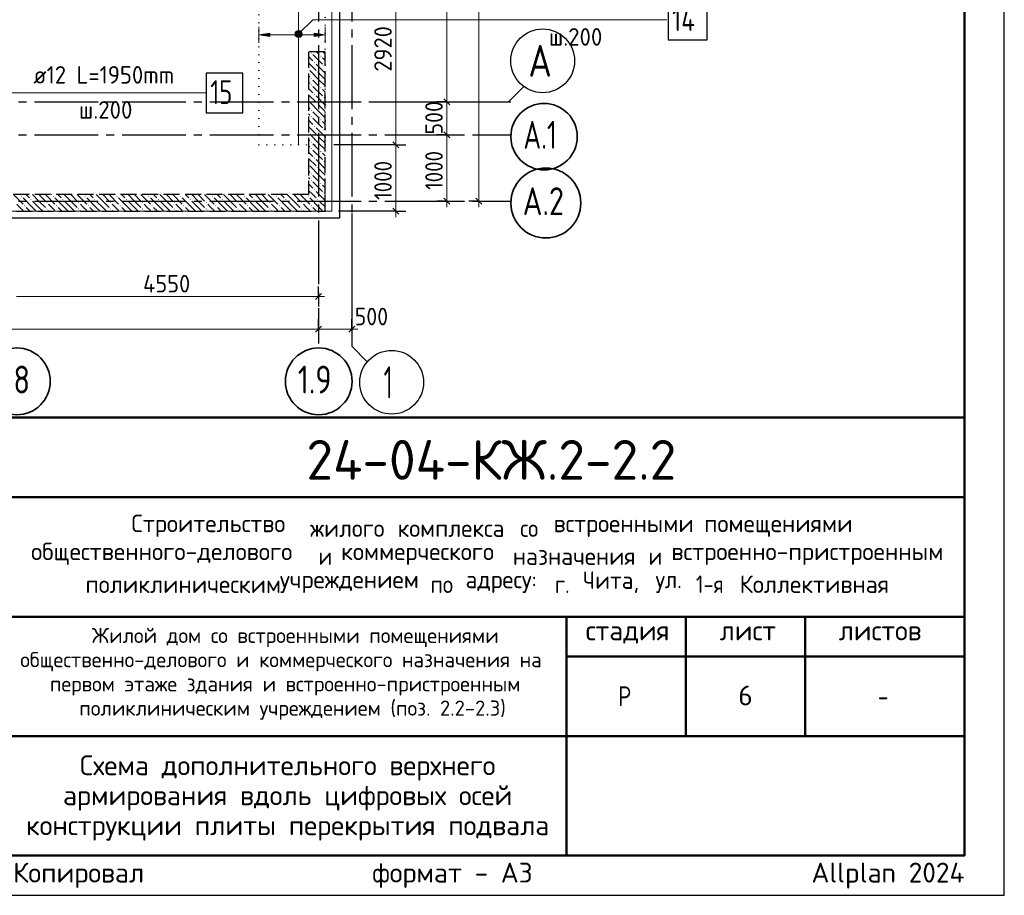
# Model space of a CAD drawing. Header units: millimetres. Extents: x 0 to 50400, y 0 to 35640.
# Tile 14 of 21: x 35561 to 50400, y 0 to 13198. Entities that reach past the tile are written whole.
import ezdxf

# ---------------------------------------------------------------- set-up
doc = ezdxf.new("R2010")
doc.units = ezdxf.units.MM
for name, pattern in [('______2', [324, 240, -84]), ('______5', [1320, 960, -120, 120, -120]), ('______9', [120, 0, -120])]:
    doc.linetypes.add(name, pattern=pattern)
for name, color, linetype, lineweight in [('Standard', 7, 'Continuous', 25), ('ДОП Верх по Х', 7, 'Continuous', 25), ('ЖБ Перекрытие верхний уровень', 7, 'Continuous', 35), ('ЖБ Стена верхний уровень', 7, 'Continuous', 35), ('Надписи', 7, 'Continuous', 25), ('Позиционная метка номер позиции', 7, 'Continuous', 13), ('Размерная линия_ общее', 7, 'Continuous', 13), ('Тени', 7, 'Continuous', 13)]:
    doc.layers.add(name, color=color, linetype=linetype, lineweight=lineweight)
doc.layers.add('Оси', color=7, linetype='______5', true_color=0x656565)
doc.styles.add('ISOCPEUR', font='txt')

msp = doc.modelspace()

# ---------------------------------------------------------------- hatches: boundary and pattern name
at = {"layer": 'ДОП Верх по Х', "linetype": 'Continuous', "lineweight": 13, "transparency": 33554687}
msp.add_hatch(color=7, dxfattribs=at).paths.add_polyline_path([(39333, 12946), (39165, 12970), (39333, 12994)], flags=16)
msp.add_hatch(color=7, dxfattribs=at).paths.add_polyline_path([(39997, 12946), (40165, 12970), (39997, 12994)])
at = {"layer": 'ЖБ Стена верхний уровень', "linetype": 'Continuous', "lineweight": 18, "transparency": 33554687}
for points in [[(39948, 12697), (39956, 12705), (39963, 12697), (39956, 12689)], [(40092, 12649), (40100, 12657), (40107, 12649), (40100, 12641)], [(39996, 12553), (40004, 12561), (40011, 12553), (40004, 12545)], [(40140, 12505), (40148, 12513), (40155, 12505), (40148, 12497)], [(39915, 12458), (39915, 12457), (39915, 12457)], [(39948, 12313), (39956, 12321), (39963, 12313), (39956, 12305)], [(40044, 12409), (40052, 12417), (40059, 12409), (40052, 12401)], [(39948, 12217), (39956, 12225), (39963, 12217), (39956, 12209)], [(40092, 12169), (40100, 12177), (40107, 12169), (40100, 12161)], [(39996, 12073), (40004, 12081), (40011, 12073), (40004, 12065)], [(40140, 12025), (40148, 12033), (40155, 12025), (40148, 12017)], [(39915, 11978), (39915, 11977), (39915, 11977)], [(40044, 11929), (40052, 11937), (40059, 11929), (40052, 11921)], [(39948, 11833), (39956, 11841), (39963, 11833), (39956, 11825)], [(39948, 11737), (39956, 11745), (39963, 11737), (39956, 11729)], [(39996, 11593), (40004, 11601), (40011, 11593), (40004, 11585)], [(40092, 11689), (40100, 11697), (40107, 11689), (40100, 11681)], [(39915, 11498), (39915, 11497), (39915, 11497)], [(40044, 11449), (40052, 11457), (40059, 11449), (40052, 11441)], [(40140, 11545), (40148, 11553), (40155, 11545), (40148, 11537)], [(39948, 11353), (39956, 11361), (39963, 11353), (39956, 11345)], [(39948, 11257), (39956, 11265), (39963, 11257), (39956, 11249)], [(40092, 11209), (40100, 11217), (40107, 11209), (40100, 11201)], [(39915, 11018), (39915, 11017), (39915, 11017)], [(39996, 11113), (40004, 11121), (40011, 11113), (40004, 11105)], [(40140, 11065), (40148, 11073), (40155, 11065), (40148, 11057)], [(39948, 10873), (39956, 10881), (39963, 10873), (39956, 10865)], [(40044, 10969), (40052, 10977), (40059, 10969), (40052, 10961)], [(39948, 10777), (39956, 10785), (39963, 10777), (39956, 10769)], [(40092, 10729), (40100, 10737), (40107, 10729), (40100, 10721)], [(35580, 10537), (35588, 10545), (35595, 10537), (35588, 10529)], [(36060, 10537), (36068, 10545), (36075, 10537), (36068, 10529)], [(36540, 10537), (36548, 10545), (36555, 10537), (36548, 10529)], [(37020, 10537), (37028, 10545), (37035, 10537), (37028, 10529)], [(37500, 10537), (37508, 10545), (37515, 10537), (37508, 10529)], [(37980, 10537), (37988, 10545), (37995, 10537), (37988, 10529)], [(38460, 10537), (38468, 10545), (38475, 10537), (38468, 10529)], [(38940, 10537), (38948, 10545), (38955, 10537), (38948, 10529)], [(39420, 10537), (39428, 10545), (39435, 10537), (39428, 10529)], [(39900, 10537), (39908, 10545), (39915, 10537), (39908, 10529)], [(39996, 10633), (40004, 10641), (40011, 10633), (40004, 10625)], [(40140, 10585), (40148, 10593), (40155, 10585), (40148, 10577)], [(35628, 10393), (35636, 10401), (35643, 10393), (35636, 10385)], [(35724, 10489), (35732, 10497), (35739, 10489), (35732, 10481)], [(35964, 10441), (35972, 10449), (35979, 10441), (35972, 10433)], [(36108, 10393), (36116, 10401), (36123, 10393), (36116, 10385)], [(36204, 10489), (36212, 10497), (36219, 10489), (36212, 10481)], [(36444, 10441), (36452, 10449), (36459, 10441), (36452, 10433)], [(36588, 10393), (36596, 10401), (36603, 10393), (36596, 10385)], [(36684, 10489), (36692, 10497), (36699, 10489), (36692, 10481)], [(36924, 10441), (36932, 10449), (36939, 10441), (36932, 10433)], [(37068, 10393), (37076, 10401), (37083, 10393), (37076, 10385)], [(37164, 10489), (37172, 10497), (37179, 10489), (37172, 10481)], [(37404, 10441), (37412, 10449), (37419, 10441), (37412, 10433)], [(37548, 10393), (37556, 10401), (37563, 10393), (37556, 10385)], [(37644, 10489), (37652, 10497), (37659, 10489), (37652, 10481)], [(37884, 10441), (37892, 10449), (37899, 10441), (37892, 10433)], [(38028, 10393), (38036, 10401), (38043, 10393), (38036, 10385)], [(38124, 10489), (38132, 10497), (38139, 10489), (38132, 10481)], [(38364, 10441), (38372, 10449), (38379, 10441), (38372, 10433)], [(38508, 10393), (38516, 10401), (38523, 10393), (38516, 10385)], [(38604, 10489), (38612, 10497), (38619, 10489), (38612, 10481)], [(38844, 10441), (38852, 10449), (38859, 10441), (38852, 10433)], [(38988, 10393), (38996, 10401), (39003, 10393), (38996, 10385)], [(39084, 10489), (39092, 10497), (39099, 10489), (39092, 10481)], [(39324, 10441), (39332, 10449), (39339, 10441), (39332, 10433)], [(39468, 10393), (39476, 10401), (39483, 10393), (39476, 10385)], [(39564, 10489), (39572, 10497), (39579, 10489), (39572, 10481)], [(39804, 10441), (39812, 10449), (39819, 10441), (39812, 10433)], [(39948, 10393), (39956, 10401), (39963, 10393), (39956, 10385)], [(40044, 10489), (40052, 10497), (40059, 10489), (40052, 10481)], [(35964, 10345), (35972, 10353), (35979, 10345), (35972, 10337)], [(36444, 10345), (36452, 10353), (36459, 10345), (36452, 10337)], [(36924, 10345), (36932, 10353), (36939, 10345), (36932, 10337)], [(37404, 10345), (37412, 10353), (37419, 10345), (37412, 10337)], [(37884, 10345), (37892, 10353), (37899, 10345), (37892, 10337)], [(38364, 10345), (38372, 10353), (38379, 10345), (38372, 10337)], [(38844, 10345), (38852, 10353), (38859, 10345), (38852, 10337)], [(39324, 10345), (39332, 10353), (39339, 10345), (39332, 10337)], [(39804, 10345), (39812, 10353), (39819, 10345), (39812, 10337)]]:
    msp.add_hatch(color=7, dxfattribs=at).paths.add_polyline_path(points, flags=16)
at = {"layer": 'Позиционная метка номер позиции', "linetype": 'Continuous', "lineweight": 13, "transparency": 33554687}
for points in [[(39713, 12996), (39803, 12944), (39727, 13021)], [(39713, 12969), (39779, 12931), (39713, 12996)], [(39713, 12996), (39779, 12931), (39803, 12944)], [(39751, 12931), (39713, 12969), (39727, 12944)], [(39713, 12969), (39751, 12931), (39779, 12931)], [(39727, 13021), (39817, 12969), (39751, 13034)], [(39727, 13021), (39803, 12944), (39817, 12969)], [(39751, 13034), (39817, 12969), (39817, 12996)], [(39751, 13034), (39817, 12996), (39779, 13034)], [(39779, 13034), (39817, 12996), (39803, 13021)]]:
    msp.add_hatch(color=7, dxfattribs=at).paths.add_polyline_path(points)

# ---------------------------------------------------------------- linework, layer by layer
at = {"layer": 'Standard', "color": 7, "linetype": 'Continuous', "lineweight": 50, "transparency": 33554687}
for p, q in [((27600, 7200), (49800, 7200)), ((35400, 6000), (49800, 6000)), ((35400, 4200), (49800, 4200)), ((43800, 2400), (43800, 4200)), ((45600, 2400), (45600, 4200)), ((47400, 2400), (47400, 4200)), ((43800, 3600), (49800, 3600)), ((35400, 2400), (49800, 2400)), ((43800, 600), (43800, 2400)), ((43800, 600), (43800, 2400))]:
    msp.add_line(p, q, dxfattribs=at)
at = {"layer": 'Standard', "color": 7, "linetype": 'Continuous', "lineweight": 25, "transparency": 33554687}
for p, q in [((49800, 600), (49800, 7200)), ((27600, 600), (49800, 600)), ((27600, 600), (49800, 600)), ((27600, 600), (49800, 600))]:
    msp.add_line(p, q, dxfattribs=at)
msp.add_lwpolyline([(0, 0), (50400, 0), (50400, 35640), (0, 35640), (0, 0)], close=True, dxfattribs=at)
at = {"layer": 'Standard', "color": 7, "linetype": 'Continuous', "lineweight": 50, "transparency": 33554687}
msp.add_lwpolyline([(2400, 35040), (49800, 35040), (49800, 600), (2400, 600), (2400, 35040)], close=True, dxfattribs=at)
at = {"layer": 'Standard', "color": 254, "linetype": 'Continuous', "lineweight": -3, "true_color": 0xc4c4ff, "transparency": 33554687}
msp.add_lwpolyline([(7965, 10212), (40388, 10212), (40388, 32712), (7965, 32712), (7965, 10212)], dxfattribs=at)
at = {"layer": 'ДОП Верх по Х', "color": 7, "linetype": 'Continuous', "lineweight": 18, "transparency": 33554687}
msp.add_line((39765, 14225), (39765, 11319), dxfattribs=at)
at = {"layer": 'ДОП Верх по Х', "color": 251, "linetype": 'Continuous', "lineweight": 13, "true_color": 0x494949, "transparency": 33554687}
for p, q in [((39165, 12970), (39165, 13090)), ((40165, 12970), (40165, 13090)), ((39165, 12970), (39333, 12994)), ((39333, 12946), (39165, 12970)), ((39165, 12970), (39165, 12850)), ((39165, 12970), (39165, 12970)), ((39333, 12994), (39333, 12946)), ((39333, 12970), (39997, 12970)), ((40165, 12970), (39997, 12994)), ((39997, 12994), (39997, 12946)), ((39997, 12946), (40165, 12970)), ((40165, 12970), (40165, 12850)), ((40165, 12970), (40165, 12970))]:
    msp.add_line(p, q, dxfattribs=at)
at = {"layer": 'ДОП Верх по Х', "color": 7, "linetype": 'Continuous', "lineweight": 25, "transparency": 33554687}
for points in [[(45335, 12895), (45923, 12895), (45923, 13495), (45335, 13495), (45335, 12895)], [(38374, 11794), (38926, 11794), (38926, 12394), (38374, 12394), (38374, 11794)]]:
    msp.add_lwpolyline(points, dxfattribs=at)
at = {"layer": 'ЖБ Перекрытие верхний уровень', "color": 7, "linetype": 'Continuous', "lineweight": 18, "transparency": 33554687}
for p, q in [((40265, 10312), (40265, 32612)), ((15565, 10312), (40265, 10312))]:
    msp.add_line(p, q, dxfattribs=at)
at = {"layer": 'ЖБ Стена верхний уровень', "color": 251, "linetype": '______2', "lineweight": -3, "true_color": 0x656565, "transparency": 33554687}
for p, q in [((40165, 12712), (39915, 12712)), ((39915, 12712), (39915, 10562)), ((40165, 10562), (40165, 12712)), ((39915, 10562), (33665, 10562)), ((40165, 10312), (40165, 10562)), ((9265, 10312), (40165, 10312))]:
    msp.add_line(p, q, dxfattribs=at)
at = {"layer": 'ЖБ Стена верхний уровень', "color": 9, "linetype": 'Continuous', "lineweight": 18, "true_color": 0xc7c7c7, "transparency": 33554687}
for p, q in [((39915, 12642), (39980, 12577)), ((39980, 12673), (40124, 12529)), ((40036, 12712), (40076, 12673)), ((40165, 12584), (40124, 12625)), ((40132, 12712), (40165, 12680)), ((39915, 12546), (40028, 12433)), ((40165, 12392), (40028, 12529)), ((39915, 12354), (39932, 12337)), ((40076, 12289), (39932, 12433)), ((40076, 12385), (40165, 12296)), ((39932, 12241), (39915, 12258)), ((39980, 12289), (40076, 12193)), ((39980, 12193), (40124, 12049)), ((40076, 12289), (40165, 12200)), ((39915, 12162), (39980, 12097)), ((39915, 12066), (40028, 11953)), ((40165, 11912), (40028, 12049)), ((40165, 12104), (40124, 12145)), ((39915, 11874), (39932, 11857)), ((40076, 11809), (39932, 11953)), ((40076, 11905), (40165, 11816)), ((39932, 11761), (39915, 11778)), ((39980, 11809), (40076, 11713)), ((40076, 11809), (40165, 11720)), ((39915, 11682), (39980, 11617)), ((39915, 11586), (40028, 11473)), ((39980, 11713), (40124, 11569)), ((40165, 11624), (40124, 11665)), ((40076, 11329), (39932, 11473)), ((40165, 11432), (40028, 11569)), ((39915, 11394), (39932, 11377)), ((39932, 11281), (39915, 11298)), ((39980, 11329), (40076, 11233)), ((40076, 11425), (40165, 11336)), ((40076, 11329), (40165, 11240)), ((39915, 11202), (39980, 11137)), ((39980, 11233), (40124, 11089)), ((40165, 11144), (40124, 11185)), ((39915, 11106), (40028, 10993)), ((40076, 10849), (39932, 10993)), ((40165, 10952), (40028, 11089)), ((39915, 10914), (39932, 10897)), ((39980, 10849), (40076, 10753)), ((40076, 10945), (40165, 10856)), ((40076, 10849), (40165, 10760)), ((39932, 10801), (39915, 10818)), ((39915, 10722), (39980, 10657)), ((39980, 10753), (40124, 10609)), ((40165, 10664), (40124, 10705)), ((35468, 10561), (35612, 10417)), ((35562, 10562), (35564, 10561)), ((35658, 10562), (35708, 10513)), ((35852, 10465), (35754, 10562)), ((35852, 10561), (35948, 10465)), ((35948, 10561), (36092, 10417)), ((36042, 10562), (36044, 10561)), ((36138, 10562), (36188, 10513)), ((36332, 10465), (36234, 10562)), ((36332, 10561), (36428, 10465)), ((36428, 10561), (36572, 10417)), ((36522, 10562), (36524, 10561)), ((36618, 10562), (36668, 10513)), ((36812, 10465), (36714, 10562)), ((36812, 10561), (36908, 10465)), ((36908, 10561), (37052, 10417)), ((37002, 10562), (37004, 10561)), ((37098, 10562), (37148, 10513)), ((37292, 10465), (37194, 10562)), ((37292, 10561), (37388, 10465)), ((37388, 10561), (37532, 10417)), ((37482, 10562), (37484, 10561)), ((37578, 10562), (37628, 10513)), ((37772, 10465), (37674, 10562)), ((37772, 10561), (37868, 10465)), ((37868, 10561), (38012, 10417)), ((37962, 10562), (37964, 10561)), ((38058, 10562), (38108, 10513)), ((38252, 10465), (38154, 10562)), ((38252, 10561), (38348, 10465)), ((38348, 10561), (38492, 10417)), ((38442, 10562), (38444, 10561)), ((38538, 10562), (38588, 10513)), ((38732, 10465), (38634, 10562)), ((38732, 10561), (38828, 10465)), ((38828, 10561), (38972, 10417)), ((38922, 10562), (38924, 10561)), ((39018, 10562), (39068, 10513)), ((39212, 10465), (39114, 10562)), ((39212, 10561), (39308, 10465)), ((39308, 10561), (39452, 10417)), ((39402, 10562), (39404, 10561)), ((39498, 10562), (39548, 10513)), ((39692, 10465), (39594, 10562)), ((39692, 10561), (39788, 10465)), ((39788, 10561), (39932, 10417)), ((39882, 10562), (39884, 10561)), ((39915, 10626), (39978, 10562)), ((39978, 10562), (40028, 10513)), ((40074, 10562), (40028, 10609)), ((40165, 10472), (40074, 10562)), ((35564, 10369), (35516, 10417)), ((35756, 10369), (35612, 10513)), ((35756, 10465), (35852, 10369)), ((35852, 10465), (35948, 10369)), ((36044, 10369), (35996, 10417)), ((36236, 10369), (36092, 10513)), ((36236, 10465), (36332, 10369)), ((36332, 10465), (36428, 10369)), ((36524, 10369), (36476, 10417)), ((36716, 10369), (36572, 10513)), ((36716, 10465), (36812, 10369)), ((36812, 10465), (36908, 10369)), ((37004, 10369), (36956, 10417)), ((37196, 10369), (37052, 10513)), ((37196, 10465), (37292, 10369)), ((37292, 10465), (37388, 10369)), ((37484, 10369), (37436, 10417)), ((37676, 10369), (37532, 10513)), ((37676, 10465), (37772, 10369)), ((37772, 10465), (37868, 10369)), ((37964, 10369), (37916, 10417)), ((38156, 10369), (38012, 10513)), ((38156, 10465), (38252, 10369)), ((38252, 10465), (38348, 10369)), ((38444, 10369), (38396, 10417)), ((38636, 10369), (38492, 10513)), ((38636, 10465), (38732, 10369)), ((38732, 10465), (38828, 10369)), ((38924, 10369), (38876, 10417)), ((39116, 10369), (38972, 10513)), ((39116, 10465), (39212, 10369)), ((39212, 10465), (39308, 10369)), ((39404, 10369), (39356, 10417)), ((39596, 10369), (39452, 10513)), ((39596, 10465), (39692, 10369)), ((39692, 10465), (39788, 10369)), ((39884, 10369), (39836, 10417)), ((40076, 10369), (39932, 10513)), ((40076, 10465), (40165, 10376)), ((35612, 10321), (35564, 10369)), ((35660, 10369), (35716, 10312)), ((35756, 10369), (35812, 10312)), ((35852, 10369), (35908, 10312)), ((35996, 10321), (36004, 10312)), ((36092, 10321), (36044, 10369)), ((36140, 10369), (36196, 10312)), ((36236, 10369), (36292, 10312)), ((36332, 10369), (36388, 10312)), ((36476, 10321), (36484, 10312)), ((36572, 10321), (36524, 10369)), ((36620, 10369), (36676, 10312)), ((36716, 10369), (36772, 10312)), ((36812, 10369), (36868, 10312)), ((36956, 10321), (36964, 10312)), ((37052, 10321), (37004, 10369)), ((37100, 10369), (37156, 10312)), ((37196, 10369), (37252, 10312)), ((37292, 10369), (37348, 10312)), ((37436, 10321), (37444, 10312)), ((37532, 10321), (37484, 10369)), ((37580, 10369), (37636, 10312)), ((37676, 10369), (37732, 10312)), ((37772, 10369), (37828, 10312)), ((37916, 10321), (37924, 10312)), ((38012, 10321), (37964, 10369)), ((38060, 10369), (38116, 10312)), ((38156, 10369), (38212, 10312)), ((38252, 10369), (38308, 10312)), ((38396, 10321), (38404, 10312)), ((38492, 10321), (38444, 10369)), ((38540, 10369), (38596, 10312)), ((38636, 10369), (38692, 10312)), ((38732, 10369), (38788, 10312)), ((38876, 10321), (38884, 10312)), ((38972, 10321), (38924, 10369)), ((39020, 10369), (39076, 10312)), ((39116, 10369), (39172, 10312)), ((39212, 10369), (39268, 10312)), ((39356, 10321), (39364, 10312)), ((39452, 10321), (39404, 10369)), ((39500, 10369), (39556, 10312)), ((39596, 10369), (39652, 10312)), ((39692, 10369), (39748, 10312)), ((39836, 10321), (39844, 10312)), ((39932, 10321), (39884, 10369)), ((39980, 10369), (40036, 10312)), ((40076, 10369), (40132, 10312))]:
    msp.add_line(p, q, dxfattribs=at)
at = {"layer": 'Оси', "color": 8, "linetype": '______5', "lineweight": -3, "transparency": 33554687}
for p, q in [((40065, 32612), (40065, 8317)), ((40565, 32612), (40565, 8317)), ((8065, 11962), (42963, 11962)), ((8065, 11462), (42963, 11462)), ((8065, 10462), (42963, 10462))]:
    msp.add_line(p, q, dxfattribs=at)
at = {"layer": 'Оси', "color": 7, "linetype": 'Continuous', "lineweight": 25, "transparency": 33554687}
for points in [[(40928, 11962), (42928, 11962), (43163, 12197)], [(40565, 10278), (40565, 8278), (40800, 8043)]]:
    msp.add_lwpolyline(points, dxfattribs=at)
for centre in [(43443, 12578), (41167, 7733)]:
    msp.add_circle(centre, 480, dxfattribs=at)
at = {"layer": 'Оси', "color": 7, "linetype": 'Continuous', "lineweight": 35, "transparency": 33554687}
for centre, radius in [((43464, 11435), 501), ((43490, 10435), 527), ((35518, 7747), 503), ((40068, 7747), 503)]:
    msp.add_circle(centre, radius, dxfattribs=at)
at = {"layer": 'Позиционная метка номер позиции', "color": 7, "linetype": 'Continuous', "lineweight": 13, "transparency": 33554687}
for p, q in [((39727, 13021), (39727, 13021)), ((39727, 12944), (39727, 12944)), ((39803, 13021), (39803, 13021)), ((39803, 12944), (39803, 12944))]:
    msp.add_line(p, q, dxfattribs=at)
for points in [[(39765, 12983), (39977, 13195), (45312, 13195)], [(33565, 12250), (33721, 12094), (38374, 12094)]]:
    msp.add_lwpolyline(points, dxfattribs=at)
msp.add_circle((39765, 12983), 54, dxfattribs=at)
at = {"layer": 'Размерная линия_ общее', "color": 7, "linetype": 'Continuous', "lineweight": 13, "transparency": 33554687}
for p, q in [((41997, 11962), (41997, 16862)), ((41997, 11462), (41997, 11962)), ((41997, 10462), (41997, 10372)), ((42480, 10462), (42480, 10372)), ((41229, 10312), (41229, 10222)), ((35515, 9027), (40065, 9027)), ((40065, 9027), (40155, 9027)), ((9265, 8532), (40065, 8532)), ((40065, 8532), (40565, 8532)), ((40565, 8532), (40655, 8532))]:
    msp.add_line(p, q, dxfattribs=at)
at = {"layer": 'Размерная линия_ общее', "color": 7, "linetype": 'Continuous', "lineweight": -3, "transparency": 33554687}
for p, q in [((41997, 11962), (41847, 11962)), ((41997, 11962), (42147, 11962)), ((41997, 11462), (41847, 11462)), ((41997, 11462), (42147, 11462)), ((41229, 11312), (41079, 11312)), ((41229, 11312), (41379, 11312)), ((41997, 10462), (41847, 10462)), ((41997, 10462), (42147, 10462)), ((42480, 10462), (42330, 10462)), ((42480, 10462), (42630, 10462)), ((42480, 10462), (42648, 10462)), ((41229, 10312), (40365, 10312)), ((41229, 10312), (41079, 10312)), ((41229, 10312), (41379, 10312)), ((40065, 9027), (40065, 9177)), ((40065, 9027), (40065, 8877)), ((40065, 8532), (40065, 8682)), ((40565, 8532), (40565, 8682)), ((40065, 8532), (40065, 8382)), ((40065, 8532), (40065, 8532)), ((40565, 8532), (40565, 8382)), ((40565, 8532), (40565, 8532))]:
    msp.add_line(p, q, dxfattribs=at)
at = {"layer": 'Размерная линия_ общее', "color": 7, "linetype": 'Continuous', "lineweight": 25, "transparency": 33554687}
for p, q in [((42042, 11917), (41952, 12007)), ((42042, 11417), (41952, 11507)), ((41274, 11267), (41184, 11357)), ((42042, 10417), (41952, 10507)), ((42525, 10417), (42435, 10507)), ((41274, 10267), (41184, 10357)), ((40020, 8982), (40110, 9072)), ((40020, 8487), (40110, 8577)), ((40520, 8487), (40610, 8577))]:
    msp.add_line(p, q, dxfattribs=at)
at = {"layer": 'Размерная линия_ общее', "color": 7, "linetype": 'Continuous', "lineweight": 13, "transparency": 33554687}
for points in [[(42480, 10462), (42480, 20945), (42480, 20945), (42480, 32362)], [(41229, 11312), (41229, 11869), (41229, 11869), (41229, 14232)], [(41997, 10462), (41997, 10640), (41997, 10640), (41997, 11462)], [(41229, 10312), (41229, 10479), (41229, 10479), (41229, 11312)]]:
    msp.add_lwpolyline(points, dxfattribs=at)
at = {"layer": 'Размерная линия_ общее', "color": 7, "linetype": 'Continuous', "lineweight": -3, "transparency": 33554687}
msp.add_lwpolyline([(41229, 11312), (41208, 11312), (41208, 11312), (41208, 11312), (41208, 11312), (41208, 11312), (41208, 11312), (41208, 11312), (41208, 11312), (41208, 11312), (41208, 11312), (41208, 11312), (41208, 11312), (41208, 11312), (41208, 11312), (41208, 11312), (41208, 11312), (41208, 11312), (41208, 11312), (41208, 11312), (41208, 11312), (41208, 11312), (41208, 11312), (40298, 11312)], dxfattribs=at)
at = {"layer": 'Тени', "color": 7, "linetype": '______9', "lineweight": 13, "transparency": 33554687}
for p, q in [((39165, 14232), (39165, 11312)), ((40165, 11312), (40165, 14232)), ((39165, 11312), (40165, 11312))]:
    msp.add_line(p, q, dxfattribs=at)

# ---------------------------------------------------------------- texts
at = {"layer": 'Standard', "color": 7, "linetype": 'Continuous', "lineweight": 50, "transparency": 33554687, "insert": (39882, 6262), "char_height": 600, "width": 6049.91, "attachment_point": 7, "style": 'ISOCPEUR'}
msp.add_mtext('\\W0.98;24-04-КЖ.2-2.2', dxfattribs=at)
at = {"layer": 'Standard', "color": 7, "linetype": 'Continuous', "lineweight": 25, "transparency": 33554687, "attachment_point": 7, "style": 'ISOCPEUR'}
for s, insert, char_height, width in [('\\W0.98;Строительство ', (37245, 5402), 264, 2820.83), ('\\W0.96;жилого ', (39937, 5402), 264, 1446.12), ('\\W0.97;комплекса ', (41257, 5402), 264, 1975.29), ('\\W0.90;со ', (43105, 5402), 264, 620.97), ('\\W0.98;встроенными ', (43607, 5402), 264, 2398.16), ('\\W0.98;помещениями', (45877, 5402), 264, 2292.21), ('\\W0.99;общественного-делового ', (35733, 4980), 264, 4457.19), ('\\W0.87;и ', (40063, 4980), 264, 457.48), ('\\W0.98;коммерческого ', (40406, 4980), 264, 2714.91), ('\\W0.97;назначения ', (42993, 4980), 264, 2173.24), ('\\W0.87;и ', (45039, 4980), 264, 457.46), ('\\W0.99;встроенно-пристроенным', (45382, 4980), 264, 4298.92), ('\\W0.98;поликлиническим ', (36552, 4557), 264, 3058.06), ('\\W0.98;учреждением ', (39482, 4557), 264, 2397.9), ('\\W0.91;по ', (41752, 4557), 264, 647.69), ('\\W0.96;адресу: ', (42280, 4557), 264, 1472.67), ('\\W0.89;г. ', (43627, 4557), 264, 539.49), ('\\W0.95;Чита, ', (44049, 4557), 264, 1221.07), ('\\W0.92;ул. ', (45145, 4557), 264, 728.23), ('\\W0.86;1-я ', (45752, 4557), 264, 773.52), ('\\W0.98;Коллективная', (46412, 4557), 264, 2450.61), ('\\W0.99;стадия    лист     листов', (44091, 3795), 300, 5247.11), ('\\W0.80;Р', (44580, 2850), 300, 359.84), ('\\W0.78;-', (48495, 2850), 300, 326.39)]:
    msp.add_mtext(s, dxfattribs=dict(at, insert=insert, char_height=char_height, width=width))
at = {"layer": 'Standard', "color": 7, "linetype": 'Continuous', "lineweight": 18, "transparency": 33554687, "char_height": 228, "attachment_point": 7, "style": 'ISOCPEUR'}
for s, insert, width in [('\\W0.99;Жилой дом со встроенными помещениями', (36647, 3741), 6015.25), ('\\W0.99;общественно-делового и коммерческого назначения на', (35570, 3376), 8168.16), ('\\W0.99;первом этаже здания и встроенно-пристроенным', (36015, 3011), 7279.77), ('\\W0.99;поликлиническим учреждением (поз. 2.2-2.3)', (36459, 2646), 6390.3)]:
    msp.add_mtext(s, dxfattribs=dict(at, insert=insert, width=width))
at = {"layer": 'Standard', "color": 7, "linetype": 'Continuous', "lineweight": 25, "transparency": 33554687, "insert": (39600, 2110), "char_height": 300, "width": 7880.25, "attachment_point": 2, "line_spacing_factor": 0.903614}
msp.add_mtext('\\A1;{\\fISOCPEUR|i0|b0;\\H300.000000;\\W1.000000;\\C7;Схема дополнительного верхнего}\\P{\\fISOCPEUR|i0|b0;\\H300.000000;\\W1.000000;\\C7;армирования вдоль цифровых осей}\\P{\\fISOCPEUR|i0|b0;\\H300.000000;\\W1.000000;\\C7;конструкции плиты перекрытия подвала}\\P', dxfattribs=at)
at = {"layer": 'Standard', "color": 8, "linetype": 'Continuous', "lineweight": 13, "transparency": 33554687, "insert": (49800, 297), "char_height": 300, "width": 14099.36, "attachment_point": 6, "style": 'ISOCPEUR'}
msp.add_mtext('\\A1;{\\fISOCPEUR|i0|b0;\\H300.000000;\\W1.000000;\\C8;Копировал                  формат - А3                      Allplan 2024}\\P', dxfattribs=at)
at = {"layer": 'ДОП Верх по Х', "color": 7, "linetype": 'Continuous', "lineweight": 13, "transparency": 33554687, "attachment_point": 7, "style": 'ISOCPEUR'}
for s, insert, char_height, width in [('\\W0.76;14', (45395, 13027), 360, 605.48), ('\\W0.95;ш.200 ', (43536, 12807), 264, 1154.56), ('\\W0.94;ø12 L=1950mm ', (35768, 12235), 264, 2525.26), ('\\W0.75;15', (38434, 11926), 360, 566.73), ('\\W0.95;ш.200 ', (36454, 11707), 264, 1154.55)]:
    msp.add_mtext(s, dxfattribs=dict(at, insert=insert, char_height=char_height, width=width))
at = {"layer": 'Надписи', "color": 7, "linetype": 'Continuous', "lineweight": 13, "transparency": 33554687, "insert": (46500, 3012), "char_height": 300, "width": 326.67, "attachment_point": 5, "style": 'ISOCPEUR'}
msp.add_mtext('\\A1;{\\fISOCPEUR|i0|b0;\\H300.000000;\\W1.000000;\\C7;6}\\P', dxfattribs=at)
at = {"layer": 'Оси', "color": 7, "linetype": 'Continuous', "lineweight": 35, "transparency": 33554687, "attachment_point": 7, "style": 'ISOCPEUR'}
for s, insert, char_height, width in [('\\W0.82;А', (43227, 12338), 480, 628.23), ('\\W0.71;А.1', (43152, 11252), 420, 773.25), ('\\W0.79;А.2', (43141, 10252), 420, 864), ('\\W0.79;1.8', (35203, 7564), 420, 795.3), ('\\W0.79;1.9', (39753, 7564), 420, 795.29), ('\\W0.56;1', (41047, 7493), 480, 373.33)]:
    msp.add_mtext(s, dxfattribs=dict(at, insert=insert, char_height=char_height, width=width))
at = {"layer": 'Размерная линия_ общее', "color": 7, "linetype": 'Continuous', "lineweight": 25, "transparency": 33554687, "char_height": 264, "attachment_point": 7, "rotation": 90, "style": 'ISOCPEUR'}
for s, insert, width in [('\\W0.93;2920', (41169, 12416), 861.72), ('\\W0.91;500', (41937, 11467), 674.39), ('\\W0.87;1000', (41937, 10632), 800.28), ('\\W0.87;1000', (41169, 10482), 800.29)]:
    msp.add_mtext(s, dxfattribs=dict(at, insert=insert, width=width))
at = {"layer": 'Размерная линия_ общее', "color": 7, "linetype": 'Continuous', "lineweight": 25, "transparency": 33554687, "char_height": 264, "attachment_point": 7, "style": 'ISOCPEUR'}
for s, insert, width in [('\\W0.93;4550', (37421, 9087), 888.46), ('\\W0.91;500', (40610, 8592), 674.39)]:
    msp.add_mtext(s, dxfattribs=dict(at, insert=insert, width=width))

doc.saveas('drawing.dxf')
